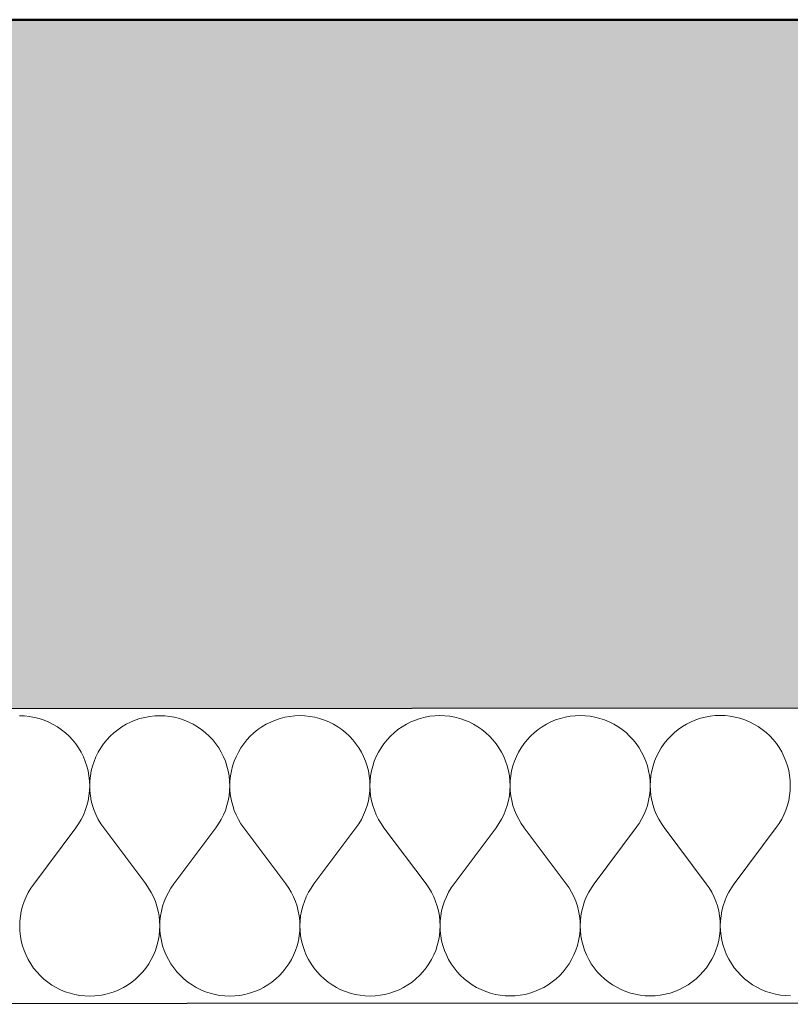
# Model space of a CAD drawing. Header units: millimetres. Extents: x -25972 to 4435, y -2839 to 20217.
# Tile 9 of 110: x -19391 to -18972, y 190 to 725. Entities that reach past the tile are written whole.
import ezdxf

# ---------------------------------------------------------------- set-up
doc = ezdxf.new("R2010")
doc.units = ezdxf.units.MM
doc.header["$MEASUREMENT"] = 0
doc.linetypes.add('Wipeout_Contour', pattern=[1000, 0, -1000])
for name, color, linetype in [('7._POHLED ZÁPADNÍ_2_3D prvky fasada nove', 7, 'Continuous'), ('7._POHLED ZÁPADNÍ_2_Konstrukce - nosné', 7, 'Continuous'), ('7._POHLED ZÁPADNÍ_2_Nové_Konstrukce - nosné', 7, 'Continuous'), ('7._POHLED ZÁPADNÍ_2_Nové_Výplně – Řezové', 7, 'Continuous'), ('7._POHLED ZÁPADNÍ_2_Výplně – Řezové', 7, 'Continuous')]:
    doc.layers.add(name, color=color, linetype=linetype)

# ---------------------------------------------------------------- blocks, each defined once
blk = doc.blocks.new('*X14', base_point=(-26263.07, -5016.56))
at = {"layer": '7._POHLED ZÁPADNÍ_2_Nové_Výplně – Řezové', "color": 21, "linetype": 'Continuous', "lineweight": 20, "true_color": 0xffaaaa}
for p, q in [((-19387.93, 346.34), (-19390.64, 346.44)), ((-19385.22, 346.06), (-19387.93, 346.34)), ((-19382.54, 345.57), (-19385.22, 346.06)), ((-19379.91, 344.9), (-19382.54, 345.57)), ((-19377.33, 344.04), (-19379.91, 344.9)), ((-19374.81, 343), (-19377.33, 344.04)), ((-19372.38, 341.79), (-19374.81, 343)), ((-19330.28, 343.02), (-19332.72, 341.8)), ((-19327.77, 344.07), (-19330.28, 343.02)), ((-19325.19, 344.93), (-19327.77, 344.07)), ((-19322.55, 345.6), (-19325.19, 344.93)), ((-19319.88, 346.09), (-19322.55, 345.6)), ((-19317.17, 346.38), (-19319.88, 346.09)), ((-19314.45, 346.48), (-19317.17, 346.38)), ((-19311.74, 346.38), (-19314.45, 346.48)), ((-19309.03, 346.09), (-19311.74, 346.38)), ((-19306.35, 345.61), (-19309.03, 346.09)), ((-19303.72, 344.94), (-19306.35, 345.61)), ((-19301.14, 344.08), (-19303.72, 344.94)), ((-19298.62, 343.04), (-19301.14, 344.08)), ((-19296.19, 341.82), (-19298.62, 343.04)), ((-19254.09, 343.06), (-19256.53, 341.84)), ((-19251.58, 344.1), (-19254.09, 343.06)), ((-19249, 344.96), (-19251.58, 344.1)), ((-19246.36, 345.64), (-19249, 344.96)), ((-19243.69, 346.12), (-19246.36, 345.64)), ((-19240.98, 346.42), (-19243.69, 346.12)), ((-19238.26, 346.51), (-19240.98, 346.42)), ((-19235.54, 346.42), (-19238.26, 346.51)), ((-19232.84, 346.13), (-19235.54, 346.42)), ((-19230.16, 345.65), (-19232.84, 346.13)), ((-19227.53, 344.97), (-19230.16, 345.65)), ((-19224.94, 344.12), (-19227.53, 344.97)), ((-19222.43, 343.08), (-19224.94, 344.12)), ((-19220, 341.86), (-19222.43, 343.08)), ((-19177.9, 343.1), (-19180.34, 341.88)), ((-19175.39, 344.14), (-19177.9, 343.1)), ((-19172.81, 345), (-19175.39, 344.14)), ((-19170.17, 345.68), (-19172.81, 345)), ((-19167.5, 346.16), (-19170.17, 345.68)), ((-19164.79, 346.45), (-19167.5, 346.16)), ((-19162.07, 346.55), (-19164.79, 346.45)), ((-19159.35, 346.45), (-19162.07, 346.55)), ((-19156.65, 346.16), (-19159.35, 346.45)), ((-19153.97, 345.68), (-19156.65, 346.16)), ((-19151.34, 345.01), (-19153.97, 345.68)), ((-19148.75, 344.15), (-19151.34, 345.01)), ((-19146.24, 343.11), (-19148.75, 344.15)), ((-19143.81, 341.9), (-19146.24, 343.11)), ((-19101.71, 343.13), (-19104.14, 341.91)), ((-19099.2, 344.18), (-19101.71, 343.13)), ((-19096.62, 345.04), (-19099.2, 344.18)), ((-19093.98, 345.71), (-19096.62, 345.04)), ((-19091.31, 346.2), (-19093.98, 345.71)), ((-19088.6, 346.49), (-19091.31, 346.2)), ((-19085.88, 346.59), (-19088.6, 346.49)), ((-19083.16, 346.49), (-19085.88, 346.59)), ((-19080.46, 346.2), (-19083.16, 346.49)), ((-19077.78, 345.72), (-19080.46, 346.2)), ((-19075.15, 345.05), (-19077.78, 345.72)), ((-19072.56, 344.19), (-19075.15, 345.05)), ((-19070.05, 343.15), (-19072.56, 344.19)), ((-19067.62, 341.93), (-19070.05, 343.15)), ((-19025.52, 343.17), (-19027.95, 341.95)), ((-19023.01, 344.21), (-19025.52, 343.17)), ((-19020.43, 345.07), (-19023.01, 344.21)), ((-19017.79, 345.75), (-19020.43, 345.07)), ((-19015.12, 346.23), (-19017.79, 345.75)), ((-19012.41, 346.52), (-19015.12, 346.23)), ((-19009.69, 346.62), (-19012.41, 346.52)), ((-19006.97, 346.53), (-19009.69, 346.62)), ((-19004.27, 346.24), (-19006.97, 346.53)), ((-19001.59, 345.76), (-19004.27, 346.24)), ((-18998.95, 345.08), (-19001.59, 345.76)), ((-18996.37, 344.23), (-18998.95, 345.08)), ((-18993.86, 343.19), (-18996.37, 344.23)), ((-18991.43, 341.97), (-18993.86, 343.19)), ((-19370.04, 340.4), (-19372.38, 341.79)), ((-19367.8, 338.85), (-19370.04, 340.4)), ((-19365.68, 337.14), (-19367.8, 338.85)), ((-19363.69, 335.29), (-19365.68, 337.14)), ((-19339.41, 337.15), (-19341.39, 335.3)), ((-19337.29, 338.86), (-19339.41, 337.15)), ((-19335.05, 340.41), (-19337.29, 338.86)), ((-19332.72, 341.8), (-19335.05, 340.41)), ((-19293.85, 340.43), (-19296.19, 341.82)), ((-19291.61, 338.88), (-19293.85, 340.43)), ((-19289.49, 337.18), (-19291.61, 338.88)), ((-19287.5, 335.32), (-19289.49, 337.18)), ((-19263.21, 337.19), (-19265.2, 335.33)), ((-19261.1, 338.9), (-19263.21, 337.19)), ((-19258.86, 340.45), (-19261.1, 338.9)), ((-19256.53, 341.84), (-19258.86, 340.45)), ((-19217.66, 340.47), (-19220, 341.86)), ((-19215.42, 338.92), (-19217.66, 340.47)), ((-19213.3, 337.21), (-19215.42, 338.92)), ((-19211.31, 335.36), (-19213.3, 337.21)), ((-19187.02, 337.23), (-19189.01, 335.37)), ((-19184.91, 338.93), (-19187.02, 337.23)), ((-19182.67, 340.49), (-19184.91, 338.93)), ((-19180.34, 341.88), (-19182.67, 340.49)), ((-19141.47, 340.51), (-19143.81, 341.9)), ((-19139.23, 338.96), (-19141.47, 340.51)), ((-19137.11, 337.25), (-19139.23, 338.96)), ((-19135.12, 335.4), (-19137.11, 337.25)), ((-19110.83, 337.26), (-19112.82, 335.41)), ((-19108.72, 338.97), (-19110.83, 337.26)), ((-19106.48, 340.52), (-19108.72, 338.97)), ((-19104.14, 341.91), (-19106.48, 340.52)), ((-19065.28, 340.54), (-19067.62, 341.93)), ((-19063.04, 338.99), (-19065.28, 340.54)), ((-19060.92, 337.29), (-19063.04, 338.99)), ((-19058.93, 335.43), (-19060.92, 337.29)), ((-19034.64, 337.3), (-19036.63, 335.44)), ((-19032.53, 339.01), (-19034.64, 337.3)), ((-19030.29, 340.56), (-19032.53, 339.01)), ((-19027.95, 341.95), (-19030.29, 340.56)), ((-18989.09, 340.58), (-18991.43, 341.97)), ((-18986.85, 339.03), (-18989.09, 340.58)), ((-18984.73, 337.32), (-18986.85, 339.03)), ((-18982.74, 335.47), (-18984.73, 337.32)), ((-19361.84, 333.3), (-19363.69, 335.29)), ((-19360.13, 331.18), (-19361.84, 333.3)), ((-19343.25, 333.31), (-19344.95, 331.19)), ((-19341.39, 335.3), (-19343.25, 333.31)), ((-19285.65, 333.33), (-19287.5, 335.32)), ((-19283.94, 331.21), (-19285.65, 333.33)), ((-19267.06, 333.34), (-19268.76, 331.22)), ((-19265.2, 335.33), (-19267.06, 333.34)), ((-19209.46, 333.37), (-19211.31, 335.36)), ((-19207.75, 331.25), (-19209.46, 333.37)), ((-19190.87, 333.38), (-19192.57, 331.26)), ((-19189.01, 335.37), (-19190.87, 333.38)), ((-19133.27, 333.41), (-19135.12, 335.4)), ((-19131.56, 331.29), (-19133.27, 333.41)), ((-19114.68, 333.41), (-19116.38, 331.3)), ((-19112.82, 335.41), (-19114.68, 333.41)), ((-19057.08, 333.44), (-19058.93, 335.43)), ((-19055.37, 331.32), (-19057.08, 333.44)), ((-19038.49, 333.45), (-19040.19, 331.33)), ((-19036.63, 335.44), (-19038.49, 333.45)), ((-18980.89, 333.48), (-18982.74, 335.47)), ((-18979.18, 331.36), (-18980.89, 333.48)), ((-19358.58, 328.94), (-19360.13, 331.18)), ((-19357.19, 326.6), (-19358.58, 328.94)), ((-19355.97, 324.17), (-19357.19, 326.6)), ((-19347.89, 326.61), (-19349.1, 324.17)), ((-19346.5, 328.95), (-19347.89, 326.61)), ((-19344.95, 331.19), (-19346.5, 328.95)), ((-19282.39, 328.98), (-19283.94, 331.21)), ((-19281, 326.64), (-19282.39, 328.98)), ((-19279.78, 324.21), (-19281, 326.64)), ((-19271.7, 326.64), (-19272.91, 324.21)), ((-19270.31, 328.99), (-19271.7, 326.64)), ((-19268.76, 331.22), (-19270.31, 328.99)), ((-19206.2, 329.02), (-19207.75, 331.25)), ((-19204.81, 326.68), (-19206.2, 329.02)), ((-19203.59, 324.24), (-19204.81, 326.68)), ((-19195.51, 326.68), (-19196.72, 324.25)), ((-19194.12, 329.02), (-19195.51, 326.68)), ((-19192.57, 331.26), (-19194.12, 329.02)), ((-19130.01, 329.05), (-19131.56, 331.29)), ((-19128.62, 326.71), (-19130.01, 329.05)), ((-19127.4, 324.28), (-19128.62, 326.71)), ((-19119.32, 326.72), (-19120.53, 324.28)), ((-19117.93, 329.06), (-19119.32, 326.72)), ((-19116.38, 331.3), (-19117.93, 329.06)), ((-19053.82, 329.09), (-19055.37, 331.32)), ((-19052.43, 326.75), (-19053.82, 329.09)), ((-19051.21, 324.32), (-19052.43, 326.75)), ((-19043.13, 326.75), (-19044.34, 324.32)), ((-19041.74, 329.1), (-19043.13, 326.75)), ((-19040.19, 331.33), (-19041.74, 329.1)), ((-18977.63, 329.13), (-18979.18, 331.36)), ((-18976.24, 326.79), (-18977.63, 329.13)), ((-18975.02, 324.35), (-18976.24, 326.79)), ((-19354.93, 321.66), (-19355.97, 324.17)), ((-19354.07, 319.08), (-19354.93, 321.66)), ((-19350.14, 321.66), (-19351, 319.08)), ((-19349.1, 324.17), (-19350.14, 321.66)), ((-19278.74, 321.69), (-19279.78, 324.21)), ((-19277.88, 319.11), (-19278.74, 321.69)), ((-19273.95, 321.7), (-19274.81, 319.11)), ((-19272.91, 324.21), (-19273.95, 321.7)), ((-19202.55, 321.73), (-19203.59, 324.24)), ((-19201.69, 319.15), (-19202.55, 321.73)), ((-19197.76, 321.73), (-19198.62, 319.15)), ((-19196.72, 324.25), (-19197.76, 321.73)), ((-19126.36, 321.77), (-19127.4, 324.28)), ((-19125.5, 319.19), (-19126.36, 321.77)), ((-19121.57, 321.77), (-19122.43, 319.19)), ((-19120.53, 324.28), (-19121.57, 321.77)), ((-19050.17, 321.8), (-19051.21, 324.32)), ((-19049.31, 319.22), (-19050.17, 321.8)), ((-19045.38, 321.81), (-19046.24, 319.22)), ((-19044.34, 324.32), (-19045.38, 321.81)), ((-18973.98, 321.84), (-18975.02, 324.35)), ((-18973.12, 319.26), (-18973.98, 321.84)), ((-19353.4, 316.44), (-19354.07, 319.08)), ((-19352.92, 313.76), (-19353.4, 316.44)), ((-19351.67, 316.44), (-19352.15, 313.76)), ((-19351, 319.08), (-19351.67, 316.44)), ((-19277.21, 316.48), (-19277.88, 319.11)), ((-19276.73, 313.8), (-19277.21, 316.48)), ((-19275.48, 316.48), (-19275.96, 313.8)), ((-19274.81, 319.11), (-19275.48, 316.48)), ((-19201.02, 316.51), (-19201.69, 319.15)), ((-19200.54, 313.84), (-19201.02, 316.51)), ((-19199.29, 316.51), (-19199.77, 313.84)), ((-19198.62, 319.15), (-19199.29, 316.51)), ((-19124.83, 316.55), (-19125.5, 319.19)), ((-19124.35, 313.87), (-19124.83, 316.55)), ((-19123.1, 316.55), (-19123.58, 313.87)), ((-19122.43, 319.19), (-19123.1, 316.55)), ((-19048.64, 316.59), (-19049.31, 319.22)), ((-19048.16, 313.91), (-19048.64, 316.59)), ((-19046.91, 316.59), (-19047.39, 313.91)), ((-19046.24, 319.22), (-19046.91, 316.59)), ((-18972.45, 316.62), (-18973.12, 319.26)), ((-18971.97, 313.95), (-18972.45, 316.62)), ((-19352.63, 311.06), (-19352.92, 313.76)), ((-19352.53, 308.34), (-19352.63, 311.06)), ((-19352.44, 311.06), (-19352.53, 308.34)), ((-19352.15, 313.76), (-19352.44, 311.06)), ((-19276.44, 311.09), (-19276.73, 313.8)), ((-19276.34, 308.38), (-19276.44, 311.09)), ((-19276.25, 311.09), (-19276.34, 308.38)), ((-19275.96, 313.8), (-19276.25, 311.09)), ((-19200.25, 311.13), (-19200.54, 313.84)), ((-19200.15, 308.41), (-19200.25, 311.13)), ((-19200.06, 311.13), (-19200.15, 308.41)), ((-19199.77, 313.84), (-19200.06, 311.13)), ((-19124.06, 311.17), (-19124.35, 313.87)), ((-19123.96, 308.45), (-19124.06, 311.17)), ((-19123.87, 311.17), (-19123.96, 308.45)), ((-19123.58, 313.87), (-19123.87, 311.17)), ((-19047.87, 311.2), (-19048.16, 313.91)), ((-19047.77, 308.49), (-19047.87, 311.2)), ((-19047.68, 311.2), (-19047.77, 308.49)), ((-19047.39, 313.91), (-19047.68, 311.2)), ((-18971.68, 311.24), (-18971.97, 313.95)), ((-18971.58, 308.52), (-18971.68, 311.24)), ((-19352.92, 302.92), (-19352.63, 305.62)), ((-19352.63, 305.62), (-19352.53, 308.34)), ((-19352.53, 308.34), (-19352.43, 305.62)), ((-19352.43, 305.62), (-19352.14, 302.92)), ((-19276.73, 302.95), (-19276.44, 305.66)), ((-19276.44, 305.66), (-19276.34, 308.38)), ((-19276.34, 308.38), (-19276.24, 305.66)), ((-19276.24, 305.66), (-19275.95, 302.95)), ((-19200.54, 302.99), (-19200.25, 305.69)), ((-19200.25, 305.69), (-19200.15, 308.41)), ((-19200.15, 308.41), (-19200.05, 305.69)), ((-19200.05, 305.69), (-19199.76, 302.99)), ((-19124.35, 303.03), (-19124.06, 305.73)), ((-19124.06, 305.73), (-19123.96, 308.45)), ((-19123.96, 308.45), (-19123.86, 305.73)), ((-19123.86, 305.73), (-19123.57, 303.03)), ((-19048.16, 303.06), (-19047.87, 305.77)), ((-19047.87, 305.77), (-19047.77, 308.49)), ((-19047.77, 308.49), (-19047.67, 305.77)), ((-19047.67, 305.77), (-19047.38, 303.06)), ((-18971.97, 303.1), (-18971.68, 305.8)), ((-18971.68, 305.8), (-18971.58, 308.52)), ((-19354.08, 297.6), (-19353.4, 300.24)), ((-19353.4, 300.24), (-19352.92, 302.92)), ((-19352.14, 302.92), (-19351.65, 300.24)), ((-19351.65, 300.24), (-19350.97, 297.6)), ((-19277.89, 297.64), (-19277.21, 300.27)), ((-19277.21, 300.27), (-19276.73, 302.95)), ((-19275.95, 302.95), (-19275.46, 300.28)), ((-19275.46, 300.28), (-19274.78, 297.64)), ((-19201.7, 297.68), (-19201.02, 300.31)), ((-19201.02, 300.31), (-19200.54, 302.99)), ((-19199.76, 302.99), (-19199.27, 300.31)), ((-19199.27, 300.31), (-19198.59, 297.68)), ((-19125.51, 297.71), (-19124.83, 300.35)), ((-19124.83, 300.35), (-19124.35, 303.03)), ((-19123.57, 303.03), (-19123.08, 300.35)), ((-19123.08, 300.35), (-19122.4, 297.71)), ((-19049.32, 297.75), (-19048.64, 300.38)), ((-19048.64, 300.38), (-19048.16, 303.06)), ((-19047.38, 303.06), (-19046.89, 300.39)), ((-19046.89, 300.39), (-19046.21, 297.75)), ((-18973.12, 297.79), (-18972.45, 300.42)), ((-18972.45, 300.42), (-18971.97, 303.1)), ((-19355.98, 292.51), (-19354.94, 295.02)), ((-19354.94, 295.02), (-19354.08, 297.6)), ((-19350.97, 297.6), (-19350.11, 295.02)), ((-19350.11, 295.02), (-19349.07, 292.51)), ((-19279.79, 292.54), (-19278.75, 295.06)), ((-19278.75, 295.06), (-19277.89, 297.64)), ((-19274.78, 297.64), (-19273.92, 295.06)), ((-19273.92, 295.06), (-19272.88, 292.55)), ((-19203.6, 292.58), (-19202.56, 295.09)), ((-19202.56, 295.09), (-19201.7, 297.68)), ((-19198.59, 297.68), (-19197.73, 295.1)), ((-19197.73, 295.1), (-19196.69, 292.58)), ((-19127.41, 292.62), (-19126.37, 295.13)), ((-19126.37, 295.13), (-19125.51, 297.71)), ((-19122.4, 297.71), (-19121.54, 295.13)), ((-19121.54, 295.13), (-19120.5, 292.62)), ((-19051.22, 292.65), (-19050.18, 295.17)), ((-19050.18, 295.17), (-19049.32, 297.75)), ((-19046.21, 297.75), (-19045.35, 295.17)), ((-19045.35, 295.17), (-19044.31, 292.66)), ((-18975.03, 292.69), (-18973.98, 295.2)), ((-18973.98, 295.2), (-18973.12, 297.79)), ((-19358.59, 287.74), (-19357.2, 290.08)), ((-19357.2, 290.08), (-19355.98, 292.51)), ((-19349.07, 292.51), (-19347.85, 290.08)), ((-19347.85, 290.08), (-19346.46, 287.74)), ((-19282.4, 287.77), (-19281.01, 290.11)), ((-19281.01, 290.11), (-19279.79, 292.54)), ((-19272.88, 292.55), (-19271.66, 290.12)), ((-19271.66, 290.12), (-19270.27, 287.78)), ((-19206.21, 287.81), (-19204.82, 290.15)), ((-19204.82, 290.15), (-19203.6, 292.58)), ((-19196.69, 292.58), (-19195.47, 290.15)), ((-19195.47, 290.15), (-19194.07, 287.82)), ((-19130.02, 287.85), (-19128.63, 290.19)), ((-19128.63, 290.19), (-19127.41, 292.62)), ((-19120.5, 292.62), (-19119.28, 290.19)), ((-19119.28, 290.19), (-19117.88, 287.85)), ((-19053.82, 287.88), (-19052.44, 290.22)), ((-19052.44, 290.22), (-19051.22, 292.65)), ((-19044.31, 292.66), (-19043.09, 290.23)), ((-19043.09, 290.23), (-19041.69, 287.89)), ((-18977.63, 287.92), (-18976.25, 290.26)), ((-18976.25, 290.26), (-18975.03, 292.69)), ((-19360.14, 285.5), (-19382.98, 255.02)), ((-19360.14, 285.5), (-19358.59, 287.74)), ((-19346.46, 287.74), (-19344.9, 285.51)), ((-19344.9, 285.51), (-19322.03, 255.04)), ((-19283.95, 285.54), (-19306.79, 255.05)), ((-19283.95, 285.54), (-19282.4, 287.77)), ((-19270.27, 287.78), (-19268.71, 285.55)), ((-19268.71, 285.55), (-19245.84, 255.08)), ((-19207.76, 285.58), (-19230.6, 255.09)), ((-19207.76, 285.58), (-19206.21, 287.81)), ((-19194.07, 287.82), (-19192.52, 285.58)), ((-19192.52, 285.58), (-19169.65, 255.12)), ((-19131.57, 285.61), (-19154.41, 255.13)), ((-19131.57, 285.61), (-19130.02, 287.85)), ((-19117.88, 287.85), (-19116.33, 285.62)), ((-19116.33, 285.62), (-19093.46, 255.15)), ((-19055.38, 285.65), (-19078.22, 255.16)), ((-19055.38, 285.65), (-19053.82, 287.88)), ((-19041.69, 287.89), (-19040.14, 285.66)), ((-19040.14, 285.66), (-19017.27, 255.19)), ((-18979.19, 285.69), (-19002.03, 255.2)), ((-18979.19, 285.69), (-18977.63, 287.92)), ((-19384.53, 252.78), (-19385.92, 250.44)), ((-19382.98, 255.02), (-19384.53, 252.78)), ((-19320.47, 252.81), (-19322.03, 255.04)), ((-19319.08, 250.47), (-19320.47, 252.81)), ((-19308.34, 252.82), (-19309.73, 250.48)), ((-19306.79, 255.05), (-19308.34, 252.82)), ((-19244.28, 252.85), (-19245.84, 255.08)), ((-19242.89, 250.51), (-19244.28, 252.85)), ((-19232.15, 252.85), (-19233.54, 250.52)), ((-19230.6, 255.09), (-19232.15, 252.85)), ((-19168.09, 252.89), (-19169.65, 255.12)), ((-19166.7, 250.55), (-19168.09, 252.89)), ((-19155.96, 252.89), (-19157.35, 250.55)), ((-19154.41, 255.13), (-19155.96, 252.89)), ((-19091.9, 252.92), (-19093.46, 255.15)), ((-19090.51, 250.58), (-19091.9, 252.92)), ((-19079.77, 252.93), (-19081.16, 250.59)), ((-19078.22, 255.16), (-19079.77, 252.93)), ((-19015.71, 252.96), (-19017.27, 255.19)), ((-19014.32, 250.62), (-19015.71, 252.96)), ((-19003.58, 252.96), (-19004.97, 250.63)), ((-19002.03, 255.2), (-19003.58, 252.96)), ((-19387.14, 248.01), (-19388.18, 245.5)), ((-19385.92, 250.44), (-19387.14, 248.01)), ((-19317.86, 248.04), (-19319.08, 250.47)), ((-19316.82, 245.53), (-19317.86, 248.04)), ((-19310.95, 248.05), (-19311.99, 245.53)), ((-19309.73, 250.48), (-19310.95, 248.05)), ((-19241.67, 248.08), (-19242.89, 250.51)), ((-19240.63, 245.57), (-19241.67, 248.08)), ((-19234.76, 248.08), (-19235.8, 245.57)), ((-19233.54, 250.52), (-19234.76, 248.08)), ((-19165.48, 248.12), (-19166.7, 250.55)), ((-19164.44, 245.6), (-19165.48, 248.12)), ((-19158.57, 248.12), (-19159.61, 245.61)), ((-19157.35, 250.55), (-19158.57, 248.12)), ((-19089.29, 248.15), (-19090.51, 250.58)), ((-19088.25, 245.64), (-19089.29, 248.15)), ((-19082.38, 248.16), (-19083.42, 245.64)), ((-19081.16, 250.59), (-19082.38, 248.16)), ((-19013.1, 248.19), (-19014.32, 250.62)), ((-19012.06, 245.68), (-19013.1, 248.19)), ((-19006.19, 248.19), (-19007.23, 245.68)), ((-19004.97, 250.63), (-19006.19, 248.19)), ((-19389.04, 242.92), (-19389.72, 240.28)), ((-19388.18, 245.5), (-19389.04, 242.92)), ((-19315.96, 242.95), (-19316.82, 245.53)), ((-19315.28, 240.32), (-19315.96, 242.95)), ((-19312.85, 242.95), (-19313.53, 240.32)), ((-19311.99, 245.53), (-19312.85, 242.95)), ((-19239.77, 242.99), (-19240.63, 245.57)), ((-19239.09, 240.35), (-19239.77, 242.99)), ((-19236.66, 242.99), (-19237.34, 240.35)), ((-19235.8, 245.57), (-19236.66, 242.99)), ((-19163.57, 243.02), (-19164.44, 245.6)), ((-19162.9, 240.39), (-19163.57, 243.02)), ((-19160.47, 243.03), (-19161.15, 240.39)), ((-19159.61, 245.61), (-19160.47, 243.03)), ((-19087.38, 243.06), (-19088.25, 245.64)), ((-19086.71, 240.43), (-19087.38, 243.06)), ((-19084.28, 243.06), (-19084.96, 240.43)), ((-19083.42, 245.64), (-19084.28, 243.06)), ((-19011.19, 243.1), (-19012.06, 245.68)), ((-19010.52, 240.46), (-19011.19, 243.1)), ((-19008.09, 243.1), (-19008.76, 240.46)), ((-19007.23, 245.68), (-19008.09, 243.1)), ((-19390.2, 237.6), (-19390.49, 234.9)), ((-19389.72, 240.28), (-19390.2, 237.6)), ((-19314.79, 237.64), (-19315.28, 240.32)), ((-19314.5, 234.93), (-19314.79, 237.64)), ((-19314.01, 237.64), (-19314.3, 234.93)), ((-19313.53, 240.32), (-19314.01, 237.64)), ((-19238.6, 237.68), (-19239.09, 240.35)), ((-19238.31, 234.97), (-19238.6, 237.68)), ((-19237.82, 237.68), (-19238.11, 234.97)), ((-19237.34, 240.35), (-19237.82, 237.68)), ((-19162.41, 237.71), (-19162.9, 240.39)), ((-19162.12, 235.01), (-19162.41, 237.71)), ((-19161.63, 237.71), (-19161.92, 235.01)), ((-19161.15, 240.39), (-19161.63, 237.71)), ((-19086.22, 237.75), (-19086.71, 240.43)), ((-19085.93, 235.04), (-19086.22, 237.75)), ((-19085.44, 237.75), (-19085.73, 235.04)), ((-19084.96, 240.43), (-19085.44, 237.75)), ((-19010.03, 237.79), (-19010.52, 240.46)), ((-19009.74, 235.08), (-19010.03, 237.79)), ((-19009.25, 237.79), (-19009.54, 235.08)), ((-19008.76, 240.46), (-19009.25, 237.79)), ((-19390.49, 234.9), (-19390.59, 232.18)), ((-19390.59, 232.18), (-19390.49, 229.46)), ((-19314.4, 232.22), (-19314.5, 234.93)), ((-19314.49, 229.5), (-19314.4, 232.22)), ((-19314.3, 234.93), (-19314.4, 232.22)), ((-19314.4, 232.22), (-19314.3, 229.5)), ((-19238.21, 232.25), (-19238.31, 234.97)), ((-19238.3, 229.53), (-19238.21, 232.25)), ((-19238.11, 234.97), (-19238.21, 232.25)), ((-19238.21, 232.25), (-19238.11, 229.53)), ((-19162.02, 232.29), (-19162.12, 235.01)), ((-19162.11, 229.57), (-19162.02, 232.29)), ((-19161.92, 235.01), (-19162.02, 232.29)), ((-19162.02, 232.29), (-19161.92, 229.57)), ((-19085.83, 232.33), (-19085.93, 235.04)), ((-19085.92, 229.61), (-19085.83, 232.33)), ((-19085.73, 235.04), (-19085.83, 232.33)), ((-19085.83, 232.33), (-19085.73, 229.61)), ((-19009.64, 232.36), (-19009.74, 235.08)), ((-19009.73, 229.64), (-19009.64, 232.36)), ((-19009.54, 235.08), (-19009.64, 232.36)), ((-19009.64, 232.36), (-19009.54, 229.64)), ((-19390.49, 229.46), (-19390.2, 226.76)), ((-19390.2, 226.76), (-19389.72, 224.08)), ((-19315.26, 224.11), (-19314.78, 226.79)), ((-19314.78, 226.79), (-19314.49, 229.5)), ((-19314.3, 229.5), (-19314.01, 226.79)), ((-19314.01, 226.79), (-19313.53, 224.11)), ((-19239.07, 224.15), (-19238.59, 226.83)), ((-19238.59, 226.83), (-19238.3, 229.53)), ((-19238.11, 229.53), (-19237.82, 226.83)), ((-19237.82, 226.83), (-19237.34, 224.15)), ((-19162.88, 224.19), (-19162.4, 226.86)), ((-19162.4, 226.86), (-19162.11, 229.57)), ((-19161.92, 229.57), (-19161.63, 226.87)), ((-19161.63, 226.87), (-19161.15, 224.19)), ((-19086.69, 224.22), (-19086.21, 226.9)), ((-19086.21, 226.9), (-19085.92, 229.61)), ((-19085.73, 229.61), (-19085.44, 226.9)), ((-19085.44, 226.9), (-19084.96, 224.22)), ((-19010.5, 224.26), (-19010.02, 226.94)), ((-19010.02, 226.94), (-19009.73, 229.64)), ((-19009.54, 229.64), (-19009.25, 226.94)), ((-19009.25, 226.94), (-19008.77, 224.26)), ((-19389.72, 224.08), (-19389.05, 221.44)), ((-19389.05, 221.44), (-19388.19, 218.86)), ((-19316.79, 218.89), (-19315.93, 221.48)), ((-19315.93, 221.48), (-19315.26, 224.11)), ((-19313.53, 224.11), (-19312.86, 221.48)), ((-19312.86, 221.48), (-19312, 218.9)), ((-19240.6, 218.93), (-19239.74, 221.51)), ((-19239.74, 221.51), (-19239.07, 224.15)), ((-19237.34, 224.15), (-19236.67, 221.52)), ((-19236.67, 221.52), (-19235.81, 218.93)), ((-19164.41, 218.97), (-19163.55, 221.55)), ((-19163.55, 221.55), (-19162.88, 224.19)), ((-19161.15, 224.19), (-19160.48, 221.55)), ((-19160.48, 221.55), (-19159.62, 218.97)), ((-19088.22, 219), (-19087.36, 221.59)), ((-19087.36, 221.59), (-19086.69, 224.22)), ((-19084.96, 224.22), (-19084.29, 221.59)), ((-19084.29, 221.59), (-19083.43, 219.01)), ((-19012.03, 219.04), (-19011.17, 221.62)), ((-19011.17, 221.62), (-19010.5, 224.26)), ((-19008.77, 224.26), (-19008.09, 221.62)), ((-19008.09, 221.62), (-19007.24, 219.04)), ((-19388.19, 218.86), (-19387.15, 216.35)), ((-19387.15, 216.35), (-19385.93, 213.91)), ((-19319.04, 213.95), (-19317.83, 216.38)), ((-19317.83, 216.38), (-19316.79, 218.89)), ((-19312, 218.9), (-19310.96, 216.38)), ((-19310.96, 216.38), (-19309.74, 213.95)), ((-19242.85, 213.98), (-19241.64, 216.42)), ((-19241.64, 216.42), (-19240.6, 218.93)), ((-19235.81, 218.93), (-19234.77, 216.42)), ((-19234.77, 216.42), (-19233.55, 213.99)), ((-19166.66, 214.02), (-19165.45, 216.45)), ((-19165.45, 216.45), (-19164.41, 218.97)), ((-19159.62, 218.97), (-19158.58, 216.46)), ((-19158.58, 216.46), (-19157.36, 214.02)), ((-19091.86, 211.72), (-19090.47, 214.06)), ((-19090.47, 214.06), (-19089.26, 216.49)), ((-19089.26, 216.49), (-19088.22, 219)), ((-19083.43, 219.01), (-19082.39, 216.49)), ((-19082.39, 216.49), (-19081.17, 214.06)), ((-19081.17, 214.06), (-19079.78, 211.72)), ((-19015.67, 211.75), (-19014.28, 214.09)), ((-19014.28, 214.09), (-19013.07, 216.53)), ((-19013.07, 216.53), (-19012.03, 219.04)), ((-19007.24, 219.04), (-19006.19, 216.53)), ((-19006.19, 216.53), (-19004.98, 214.1)), ((-19004.98, 214.1), (-19003.59, 211.76)), ((-19385.93, 213.91), (-19384.54, 211.57)), ((-19384.54, 211.57), (-19382.99, 209.34)), ((-19382.99, 209.34), (-19381.28, 207.22)), ((-19323.68, 207.25), (-19321.98, 209.37)), ((-19321.98, 209.37), (-19320.43, 211.61)), ((-19320.43, 211.61), (-19319.04, 213.95)), ((-19309.74, 213.95), (-19308.35, 211.61)), ((-19308.35, 211.61), (-19306.8, 209.38)), ((-19306.8, 209.38), (-19305.09, 207.26)), ((-19247.49, 207.29), (-19245.79, 209.41)), ((-19245.79, 209.41), (-19244.24, 211.64)), ((-19244.24, 211.64), (-19242.85, 213.98)), ((-19233.55, 213.99), (-19232.16, 211.65)), ((-19232.16, 211.65), (-19230.61, 209.41)), ((-19230.61, 209.41), (-19228.9, 207.3)), ((-19171.3, 207.32), (-19169.6, 209.44)), ((-19169.6, 209.44), (-19168.05, 211.68)), ((-19168.05, 211.68), (-19166.66, 214.02)), ((-19157.36, 214.02), (-19155.97, 211.68)), ((-19155.97, 211.68), (-19154.42, 209.45)), ((-19154.42, 209.45), (-19152.71, 207.33)), ((-19095.11, 207.36), (-19093.41, 209.48)), ((-19093.41, 209.48), (-19091.86, 211.72)), ((-19079.78, 211.72), (-19078.23, 209.49)), ((-19078.23, 209.49), (-19076.52, 207.37)), ((-19018.92, 207.4), (-19017.22, 209.52)), ((-19017.22, 209.52), (-19015.67, 211.75)), ((-19003.59, 211.76), (-19002.04, 209.52)), ((-19002.04, 209.52), (-19000.33, 207.41)), ((-19381.28, 207.22), (-19379.43, 205.23)), ((-19379.43, 205.23), (-19377.44, 203.38)), ((-19377.44, 203.38), (-19375.32, 201.67)), ((-19329.64, 201.69), (-19327.53, 203.4)), ((-19327.53, 203.4), (-19325.54, 205.26)), ((-19325.54, 205.26), (-19323.68, 207.25)), ((-19305.09, 207.26), (-19303.24, 205.27)), ((-19303.24, 205.27), (-19301.25, 203.41)), ((-19301.25, 203.41), (-19299.13, 201.71)), ((-19253.45, 201.73), (-19251.33, 203.44)), ((-19251.33, 203.44), (-19249.35, 205.29)), ((-19249.35, 205.29), (-19247.49, 207.29)), ((-19228.9, 207.3), (-19227.05, 205.3)), ((-19227.05, 205.3), (-19225.06, 203.45)), ((-19225.06, 203.45), (-19222.94, 201.74)), ((-19177.26, 201.77), (-19175.14, 203.48)), ((-19175.14, 203.48), (-19173.15, 205.33)), ((-19173.15, 205.33), (-19171.3, 207.32)), ((-19152.71, 207.33), (-19150.86, 205.34)), ((-19150.86, 205.34), (-19148.86, 203.49)), ((-19148.86, 203.49), (-19146.75, 201.78)), ((-19101.07, 201.8), (-19098.95, 203.51)), ((-19098.95, 203.51), (-19096.96, 205.37)), ((-19096.96, 205.37), (-19095.11, 207.36)), ((-19076.52, 207.37), (-19074.67, 205.38)), ((-19074.67, 205.38), (-19072.67, 203.52)), ((-19072.67, 203.52), (-19070.56, 201.82)), ((-19024.88, 201.84), (-19022.76, 203.55)), ((-19022.76, 203.55), (-19020.77, 205.4)), ((-19020.77, 205.4), (-19018.92, 207.4)), ((-19000.33, 207.41), (-18998.48, 205.41)), ((-18998.48, 205.41), (-18996.48, 203.56)), ((-18996.48, 203.56), (-18994.37, 201.85)), ((-19375.32, 201.67), (-19373.08, 200.12)), ((-19373.08, 200.12), (-19370.74, 198.73)), ((-19370.74, 198.73), (-19368.31, 197.52)), ((-19336.65, 197.53), (-19334.21, 198.75)), ((-19334.21, 198.75), (-19331.88, 200.14)), ((-19331.88, 200.14), (-19329.64, 201.69)), ((-19299.13, 201.71), (-19296.89, 200.16)), ((-19296.89, 200.16), (-19294.55, 198.77)), ((-19294.55, 198.77), (-19292.12, 197.55)), ((-19260.46, 197.57), (-19258.02, 198.79)), ((-19258.02, 198.79), (-19255.69, 200.18)), ((-19255.69, 200.18), (-19253.45, 201.73)), ((-19222.94, 201.74), (-19220.7, 200.19)), ((-19220.7, 200.19), (-19218.36, 198.81)), ((-19218.36, 198.81), (-19215.93, 197.59)), ((-19184.27, 197.6), (-19181.83, 198.82)), ((-19181.83, 198.82), (-19179.5, 200.21)), ((-19179.5, 200.21), (-19177.26, 201.77)), ((-19146.75, 201.78), (-19144.51, 200.23)), ((-19144.51, 200.23), (-19142.17, 198.84)), ((-19142.17, 198.84), (-19139.74, 197.63)), ((-19108.08, 197.64), (-19105.64, 198.86)), ((-19105.64, 198.86), (-19103.3, 200.25)), ((-19103.3, 200.25), (-19101.07, 201.8)), ((-19070.56, 201.82), (-19068.32, 200.27)), ((-19068.32, 200.27), (-19065.98, 198.88)), ((-19065.98, 198.88), (-19063.55, 197.66)), ((-19031.88, 197.68), (-19029.45, 198.9)), ((-19029.45, 198.9), (-19027.11, 200.29)), ((-19027.11, 200.29), (-19024.88, 201.84)), ((-18994.37, 201.85), (-18992.13, 200.3)), ((-18992.13, 200.3), (-18989.79, 198.92)), ((-18989.79, 198.92), (-18987.36, 197.7)), ((-19368.31, 197.52), (-19365.8, 196.48)), ((-19365.8, 196.48), (-19363.21, 195.62)), ((-19363.21, 195.62), (-19360.58, 194.95)), ((-19360.58, 194.95), (-19357.9, 194.46)), ((-19357.9, 194.46), (-19355.2, 194.17)), ((-19355.2, 194.17), (-19352.48, 194.08)), ((-19352.48, 194.08), (-19349.76, 194.18)), ((-19349.76, 194.18), (-19347.05, 194.47)), ((-19347.05, 194.47), (-19344.38, 194.95)), ((-19344.38, 194.95), (-19341.74, 195.63)), ((-19341.74, 195.63), (-19339.16, 196.49)), ((-19339.16, 196.49), (-19336.65, 197.53)), ((-19292.12, 197.55), (-19289.61, 196.51)), ((-19289.61, 196.51), (-19287.02, 195.65)), ((-19287.02, 195.65), (-19284.39, 194.98)), ((-19284.39, 194.98), (-19281.71, 194.5)), ((-19281.71, 194.5), (-19279, 194.21)), ((-19279, 194.21), (-19276.29, 194.11)), ((-19276.29, 194.11), (-19273.57, 194.21)), ((-19273.57, 194.21), (-19270.86, 194.51)), ((-19270.86, 194.51), (-19268.19, 194.99)), ((-19268.19, 194.99), (-19265.55, 195.66)), ((-19265.55, 195.66), (-19262.97, 196.52)), ((-19262.97, 196.52), (-19260.46, 197.57)), ((-19215.93, 197.59), (-19213.41, 196.55)), ((-19213.41, 196.55), (-19210.83, 195.69)), ((-19210.83, 195.69), (-19208.2, 195.02)), ((-19208.2, 195.02), (-19205.52, 194.54)), ((-19205.52, 194.54), (-19202.81, 194.25)), ((-19202.81, 194.25), (-19200.1, 194.15)), ((-19200.1, 194.15), (-19197.38, 194.25)), ((-19197.38, 194.25), (-19194.67, 194.54)), ((-19194.67, 194.54), (-19191.99, 195.03)), ((-19191.99, 195.03), (-19189.36, 195.7)), ((-19189.36, 195.7), (-19186.78, 196.56)), ((-19186.78, 196.56), (-19184.27, 197.6)), ((-19139.74, 197.63), (-19137.22, 196.59)), ((-19137.22, 196.59), (-19134.64, 195.73)), ((-19134.64, 195.73), (-19132.01, 195.05)), ((-19132.01, 195.05), (-19129.33, 194.57)), ((-19129.33, 194.57), (-19126.62, 194.28)), ((-19126.62, 194.28), (-19123.9, 194.19)), ((-19123.9, 194.19), (-19121.19, 194.29)), ((-19121.19, 194.29), (-19118.48, 194.58)), ((-19118.48, 194.58), (-19115.8, 195.06)), ((-19115.8, 195.06), (-19113.17, 195.74)), ((-19113.17, 195.74), (-19110.59, 196.6)), ((-19110.59, 196.6), (-19108.08, 197.64)), ((-19063.55, 197.66), (-19061.03, 196.62)), ((-19061.03, 196.62), (-19058.45, 195.76)), ((-19058.45, 195.76), (-19055.82, 195.09)), ((-19055.82, 195.09), (-19053.14, 194.61)), ((-19053.14, 194.61), (-19050.43, 194.32)), ((-19050.43, 194.32), (-19047.71, 194.22)), ((-19047.71, 194.22), (-19045, 194.32)), ((-19045, 194.32), (-19042.29, 194.61)), ((-19042.29, 194.61), (-19039.61, 195.1)), ((-19039.61, 195.1), (-19036.98, 195.77)), ((-19036.98, 195.77), (-19034.4, 196.63)), ((-19034.4, 196.63), (-19031.88, 197.68)), ((-18987.36, 197.7), (-18984.84, 196.66)), ((-18984.84, 196.66), (-18982.26, 195.8)), ((-18982.26, 195.8), (-18979.63, 195.13)), ((-18979.63, 195.13), (-18976.95, 194.65)), ((-18976.95, 194.65), (-18974.24, 194.36)), ((-18974.24, 194.36), (-18971.52, 194.26))]:
    blk.add_line(p, q, dxfattribs=at)

msp = doc.modelspace()

# ---------------------------------------------------------------- hatches: boundary and pattern name
at = {"layer": '7._POHLED ZÁPADNÍ_2_Výplně – Řezové', "linetype": 'Continuous', "lineweight": 13}
msp.add_hatch(color=254, dxfattribs=at).paths.add_polyline_path([(-20100.34, 724.73), (-20106.88, 349.73), (-18851.9, 349.73), (-18851.9, 724.73)])

# ---------------------------------------------------------------- linework, layer by layer
at = {"layer": '7._POHLED ZÁPADNÍ_2_Konstrukce - nosné', "color": 7, "linetype": 'Continuous', "lineweight": 50, "flags": 128}
for points in [[(-18851.9, 724.73), (-20100.34, 724.73)], [(-20106.88, 349.73), (-18851.9, 349.73)]]:
    msp.add_lwpolyline(points, dxfattribs=at)

# ---------------------------------------------------------------- next in the draw order: wipeouts: each hides what was drawn before it
at = {"color": 254, "linetype": 'Wipeout_Contour', "lineweight": 0, "ltscale": 97531.977245}
msp.add_wipeout([(-20484.72, 189.72), (-18851.17, 190.51), (-18851.24, 340.51), (-18851.24, 350.51), (-20481.93, 349.73)], dxfattribs=at).dxf.layer = '7._POHLED ZÁPADNÍ_2_Nové_Výplně – Řezové'

# ---------------------------------------------------------------- next in the draw order: linework, layer by layer
at = {"layer": '7._POHLED ZÁPADNÍ_2_Nové_Konstrukce - nosné', "color": 1, "linetype": 'Continuous', "lineweight": 25, "flags": 128}
for points in [[(-18851.24, 350.51), (-20481.93, 349.73)], [(-20644.75, 189.65), (-18851.17, 190.51)]]:
    msp.add_lwpolyline(points, dxfattribs=at)

# ---------------------------------------------------------------- next in the draw order: block references
at = {"layer": '7._POHLED ZÁPADNÍ_2_3D prvky fasada nove', "color": 9, "linetype": 'Continuous', "lineweight": 13}
msp.add_blockref('*X14', (-26263.07, -5016.56), dxfattribs=at)

doc.saveas('drawing.dxf')
